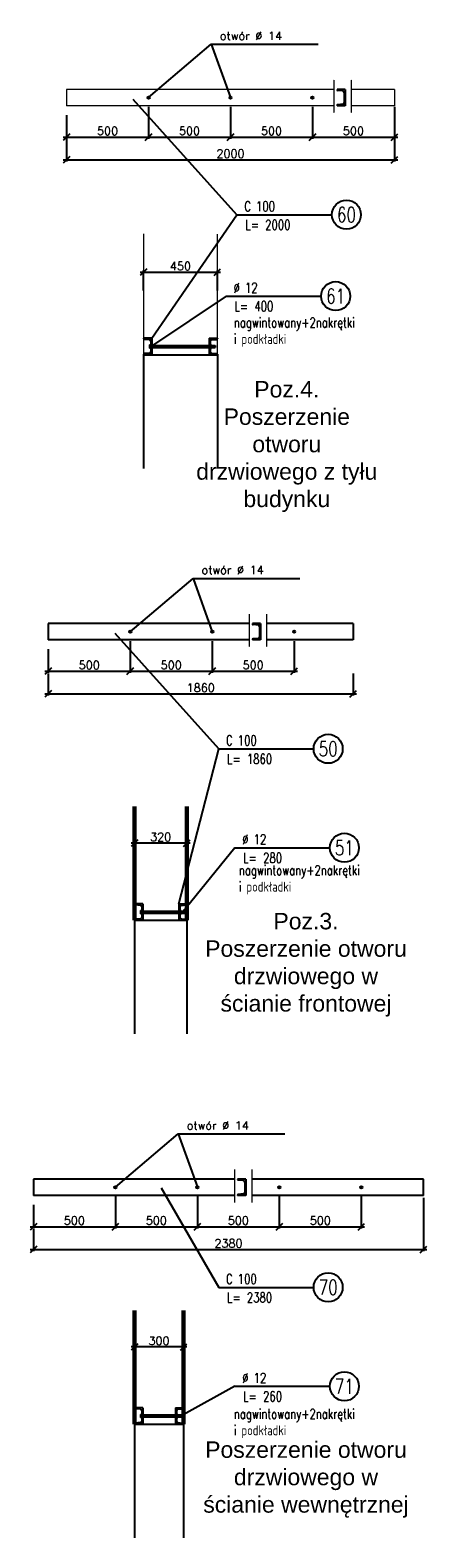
# Model space of a CAD drawing. Header units: millimetres. Extents: x -29041 to 64500, y 110629 to 283923.
# Tile 47 of 49: x 59367 to 61787, y 187740 to 196932. Entities that reach past the tile are written whole.
import ezdxf
from ezdxf.enums import TextEntityAlignment as Align

# ---------------------------------------------------------------- set-up
doc = ezdxf.new("R2010")
doc.units = ezdxf.units.MM
doc.linetypes.add('DASHED', pattern=[0.75, 0.5, -0.25])
for name, color, linetype, lineweight in [('5', 1, 'Continuous', 15), ('ISTN_PRZEKROJOWA', 7, 'Continuous', 60), ('ISTN_WIDOKOWA', 7, 'Continuous', 13)]:
    doc.layers.add(name, color=color, linetype=linetype, lineweight=lineweight)
for name, color, linetype in [('beton', 7, 'Continuous'), ('cienka', 1, 'Continuous'), ('konstrukcja', 3, 'Continuous'), ('sciany', 7, 'Continuous'), ('STAL', 7, 'Continuous'), ('ZBR_OPIS', 7, 'Continuous')]:
    doc.layers.add(name, color=color, linetype=linetype)
doc.styles.add('R 20', font='simplex.shx', dxfattribs={"height": 50})
doc.styles.get("Standard").update_dxf_attribs({"font": 'arial.ttf'})
doc.styles.add('TXT3_20', font='simplex.shx', dxfattribs={"width": 0.75, "height": 60})
doc.dimstyles.new('R 20', dxfattribs={"dimtxt": 50, "dimasz": 40, "dimexe": 10, "dimexo": 15, "dimgap": 1.5, "dimtad": 0, "dimdec": 0, "dimzin": 0, "dimdsep": 46, "dimtxsty": 'R 20', "dimblk1": 'OBLIQUE', "dimblk2": 'OBLIQUE', "dimsah": 1, "dimcen": -1.5, "dimdle": 20, "dimclrd": 1, "dimclre": 1, "dimclrt": 7, "dimadec": 0, "dimazin": 0, "dimtfac": 0.75, "dimtdec": 0, "dimtmove": 2, "dimatfit": 3, "dimldrblk": 'OBLIQUE', "dimfxl": 1, "dimtvp": 0.75, "dimtolj": 1, "dimtzin": 0, "dimarcsym": 0})

# ---------------------------------------------------------------- blocks, each defined once
blk = doc.blocks.new('_Oblique')
at = {"layer": 'sciany', "color": 0, "lineweight": -2}
blk.add_line((-0.5, -0.5), (0.5, 0.5), dxfattribs=at)
blk = doc.blocks.new('*D557')
at = {"layer": '5', "color": 1, "lineweight": -2, "ltscale": 0.02}
for p, q in [((60343.6, 191975.8), (59983.6, 191975.8)), ((60003.6, 191690.4), (60003.6, 191985.8)), ((60323.6, 191690.4), (60323.6, 191985.8))]:
    blk.add_line(p, q, dxfattribs=at)
at = {"layer": 'Defpoints', "color": 0}
for p in [(60003.6, 191975.8), (60003.6, 191675.4), (60323.6, 191675.4)]:
    blk.add_point(p, dxfattribs=at)
at = {"layer": '5', "color": 1, "lineweight": -2, "xscale": 40, "yscale": 40, "zscale": 40, "rotation": 180}
blk.add_blockref('_Oblique', (60003.6, 191975.8), dxfattribs=at)
at = {"layer": '5', "color": 1, "lineweight": -2, "xscale": 40, "yscale": 40, "zscale": 40}
blk.add_blockref('_Oblique', (60323.6, 191975.8), dxfattribs=at)
at = {"layer": '5', "color": 7, "lineweight": -2, "insert": (60163.6, 192013.3), "char_height": 50, "attachment_point": 5, "style": 'R 20'}
blk.add_mtext('\\A1;320', dxfattribs=at)
blk = doc.blocks.new('*D559')
at = {"layer": '5', "color": 1, "lineweight": -2, "ltscale": 0.02}
for p, q in [((60039.2, 195456.1), (60529.2, 195456.1)), ((60059.2, 195344.9), (60059.2, 195466.1)), ((60509.2, 195344.9), (60509.2, 195466.1))]:
    blk.add_line(p, q, dxfattribs=at)
at = {"layer": 'Defpoints', "color": 0}
for p in [(60509.2, 195456.1), (60059.2, 195329.9), (60509.2, 195329.9)]:
    blk.add_point(p, dxfattribs=at)
at = {"layer": '5', "color": 1, "lineweight": -2, "xscale": 40, "yscale": 40, "zscale": 40, "rotation": 180}
blk.add_blockref('_Oblique', (60059.2, 195456.1), dxfattribs=at)
at = {"layer": '5', "color": 1, "lineweight": -2, "xscale": 40, "yscale": 40, "zscale": 40}
blk.add_blockref('_Oblique', (60509.2, 195456.1), dxfattribs=at)
at = {"layer": '5', "color": 7, "lineweight": -2, "insert": (60284.2, 195493.6), "char_height": 50, "attachment_point": 5, "style": 'R 20'}
blk.add_mtext('\\A1;450', dxfattribs=at)
blk = doc.blocks.new('blacha')
at = {"layer": 'cienka'}
blk.add_line((0, 0), (579.5, 0), dxfattribs=at)
at = {"layer": 'ZBR_OPIS'}
blk.add_circle((667.9, 0), 88.4, dxfattribs=at)
at = {"layer": 'konstrukcja', "lineweight": 13, "ltscale": 0.2, "style": 'TXT3_20', "width": 0.75}
blk.add_attdef('NUMER', text='', height=90, dxfattribs=at).set_placement((667.9, 0), align=Align.MIDDLE)
at = {"layer": 'ZBR_OPIS', "insert": (51.2, -31.8), "char_height": 60, "width": 584.628, "attachment_point": 1, "style": 'TXT3_20'}
blk.add_mtext('L=', dxfattribs=at)
at = {"layer": 'ZBR_OPIS', "style": 'TXT3_20', "width": 0.75}
for tag, p in [('NAZWA', (45.1, 21)), ('DLUGOSC', (172.1, -91.7))]:
    blk.add_attdef(tag, p, '', height=60, dxfattribs=at)
blk = doc.blocks.new('*D560')
at = {"layer": '5', "color": 1, "lineweight": -2, "ltscale": 0.02}
for p, q in [((59477.7, 193010.3), (59477.7, 192875.4)), ((61337.7, 193010.3), (61337.7, 192875.4)), ((59457.7, 192885.4), (61357.7, 192885.4))]:
    blk.add_line(p, q, dxfattribs=at)
at = {"layer": 'Defpoints', "color": 0}
for p in [(59477.7, 193025.3), (61337.7, 193025.3), (61337.7, 192885.4)]:
    blk.add_point(p, dxfattribs=at)
at = {"layer": '5', "color": 1, "lineweight": -2, "xscale": 40, "yscale": 40, "zscale": 40, "rotation": 180}
blk.add_blockref('_Oblique', (59477.7, 192885.4), dxfattribs=at)
at = {"layer": '5', "color": 1, "lineweight": -2, "xscale": 40, "yscale": 40, "zscale": 40}
blk.add_blockref('_Oblique', (61337.7, 192885.4), dxfattribs=at)
at = {"layer": '5', "color": 7, "lineweight": -2, "insert": (60407.7, 192922.9), "char_height": 50, "attachment_point": 5, "style": 'R 20'}
blk.add_mtext('\\A1;1860', dxfattribs=at)
blk = doc.blocks.new('*D561')
at = {"layer": '5', "color": 1, "lineweight": -2, "ltscale": 0.02}
for p, q in [((59477.7, 193157.7), (59477.7, 193013.9)), ((59977.7, 193207.7), (59977.7, 193013.9)), ((59457.7, 193023.9), (59997.7, 193023.9))]:
    blk.add_line(p, q, dxfattribs=at)
at = {"layer": 'Defpoints', "color": 0}
for p in [(59977.7, 193222.7), (59477.7, 193172.7), (59977.7, 193023.9)]:
    blk.add_point(p, dxfattribs=at)
at = {"layer": '5', "color": 1, "lineweight": -2, "xscale": 40, "yscale": 40, "zscale": 40, "rotation": 180}
blk.add_blockref('_Oblique', (59477.7, 193023.9), dxfattribs=at)
at = {"layer": '5', "color": 1, "lineweight": -2, "xscale": 40, "yscale": 40, "zscale": 40}
blk.add_blockref('_Oblique', (59977.7, 193023.9), dxfattribs=at)
at = {"layer": '5', "color": 7, "lineweight": -2, "insert": (59727.7, 193061.4), "char_height": 50, "attachment_point": 5, "style": 'R 20'}
blk.add_mtext('\\A1;500', dxfattribs=at)
blk = doc.blocks.new('*D562')
at = {"layer": '5', "color": 1, "lineweight": -2, "ltscale": 0.02}
for p, q in [((59977.7, 193207.7), (59977.7, 193013.9)), ((60477.7, 193207.7), (60477.7, 193013.9)), ((59957.7, 193023.9), (60497.7, 193023.9))]:
    blk.add_line(p, q, dxfattribs=at)
at = {"layer": 'Defpoints', "color": 0}
for p in [(59977.7, 193222.7), (60477.7, 193222.7), (60477.7, 193023.9)]:
    blk.add_point(p, dxfattribs=at)
at = {"layer": '5', "color": 1, "lineweight": -2, "xscale": 40, "yscale": 40, "zscale": 40, "rotation": 180}
blk.add_blockref('_Oblique', (59977.7, 193023.9), dxfattribs=at)
at = {"layer": '5', "color": 1, "lineweight": -2, "xscale": 40, "yscale": 40, "zscale": 40}
blk.add_blockref('_Oblique', (60477.7, 193023.9), dxfattribs=at)
at = {"layer": '5', "color": 7, "lineweight": -2, "insert": (60227.7, 193061.4), "char_height": 50, "attachment_point": 5, "style": 'R 20'}
blk.add_mtext('\\A1;500', dxfattribs=at)
blk = doc.blocks.new('*D563')
at = {"layer": '5', "color": 1, "lineweight": -2, "ltscale": 0.02}
for p, q in [((60477.7, 193207.7), (60477.7, 193013.9)), ((60977.7, 193207.7), (60977.7, 193013.9)), ((60457.7, 193023.9), (60997.7, 193023.9))]:
    blk.add_line(p, q, dxfattribs=at)
at = {"layer": 'Defpoints', "color": 0}
for p in [(60477.7, 193222.7), (60977.7, 193222.7), (60977.7, 193023.9)]:
    blk.add_point(p, dxfattribs=at)
at = {"layer": '5', "color": 1, "lineweight": -2, "xscale": 40, "yscale": 40, "zscale": 40, "rotation": 180}
blk.add_blockref('_Oblique', (60477.7, 193023.9), dxfattribs=at)
at = {"layer": '5', "color": 1, "lineweight": -2, "xscale": 40, "yscale": 40, "zscale": 40}
blk.add_blockref('_Oblique', (60977.7, 193023.9), dxfattribs=at)
at = {"layer": '5', "color": 7, "lineweight": -2, "insert": (60727.7, 193061.4), "char_height": 50, "attachment_point": 5, "style": 'R 20'}
blk.add_mtext('\\A1;500', dxfattribs=at)
blk = doc.blocks.new('*D564')
at = {"layer": '5', "color": 1, "lineweight": -2, "ltscale": 0.02}
for p, q in [((61589.3, 196455.8), (61589.3, 196131.7)), ((59589.3, 196266.5), (59589.3, 196131.7)), ((59569.3, 196141.7), (61609.3, 196141.7))]:
    blk.add_line(p, q, dxfattribs=at)
at = {"layer": 'Defpoints', "color": 0}
for p in [(61589.3, 196470.8), (59589.3, 196281.5), (61589.3, 196141.7)]:
    blk.add_point(p, dxfattribs=at)
at = {"layer": '5', "color": 1, "lineweight": -2, "xscale": 40, "yscale": 40, "zscale": 40, "rotation": 180}
blk.add_blockref('_Oblique', (59589.3, 196141.7), dxfattribs=at)
at = {"layer": '5', "color": 1, "lineweight": -2, "xscale": 40, "yscale": 40, "zscale": 40}
blk.add_blockref('_Oblique', (61589.3, 196141.7), dxfattribs=at)
at = {"layer": '5', "color": 7, "lineweight": -2, "insert": (60589.3, 196179.2), "char_height": 50, "attachment_point": 5, "style": 'R 20'}
blk.add_mtext('\\A1;2000', dxfattribs=at)
blk = doc.blocks.new('*D565')
at = {"layer": '5', "color": 1, "lineweight": -2, "ltscale": 0.02}
for p, q in [((60089.3, 196464), (60089.3, 196270.2)), ((59589.3, 196414), (59589.3, 196270.2)), ((59569.3, 196280.2), (60109.3, 196280.2))]:
    blk.add_line(p, q, dxfattribs=at)
at = {"layer": 'Defpoints', "color": 0}
for p in [(59589.3, 196429), (60089.3, 196479), (60089.3, 196280.2)]:
    blk.add_point(p, dxfattribs=at)
at = {"layer": '5', "color": 1, "lineweight": -2, "xscale": 40, "yscale": 40, "zscale": 40, "rotation": 180}
blk.add_blockref('_Oblique', (59589.3, 196280.2), dxfattribs=at)
at = {"layer": '5', "color": 1, "lineweight": -2, "xscale": 40, "yscale": 40, "zscale": 40}
blk.add_blockref('_Oblique', (60089.3, 196280.2), dxfattribs=at)
at = {"layer": '5', "color": 7, "lineweight": -2, "insert": (59839.3, 196317.7), "char_height": 50, "attachment_point": 5, "style": 'R 20'}
blk.add_mtext('\\A1;500', dxfattribs=at)
blk = doc.blocks.new('*D566')
at = {"layer": '5', "color": 1, "lineweight": -2, "ltscale": 0.02}
for p, q in [((60089.3, 196464), (60089.3, 196270.2)), ((60589.3, 196464), (60589.3, 196270.2)), ((60069.3, 196280.2), (60609.3, 196280.2))]:
    blk.add_line(p, q, dxfattribs=at)
at = {"layer": 'Defpoints', "color": 0}
for p in [(60089.3, 196479), (60589.3, 196479), (60589.3, 196280.2)]:
    blk.add_point(p, dxfattribs=at)
at = {"layer": '5', "color": 1, "lineweight": -2, "xscale": 40, "yscale": 40, "zscale": 40, "rotation": 180}
blk.add_blockref('_Oblique', (60089.3, 196280.2), dxfattribs=at)
at = {"layer": '5', "color": 1, "lineweight": -2, "xscale": 40, "yscale": 40, "zscale": 40}
blk.add_blockref('_Oblique', (60589.3, 196280.2), dxfattribs=at)
at = {"layer": '5', "color": 7, "lineweight": -2, "insert": (60339.3, 196317.7), "char_height": 50, "attachment_point": 5, "style": 'R 20'}
blk.add_mtext('\\A1;500', dxfattribs=at)
blk = doc.blocks.new('*D567')
at = {"layer": '5', "color": 1, "lineweight": -2, "ltscale": 0.02}
for p, q in [((60589.3, 196464), (60589.3, 196270.2)), ((61089.3, 196464), (61089.3, 196270.2)), ((60569.3, 196280.2), (61109.3, 196280.2))]:
    blk.add_line(p, q, dxfattribs=at)
at = {"layer": 'Defpoints', "color": 0}
for p in [(60589.3, 196479), (61089.3, 196479), (61089.3, 196280.2)]:
    blk.add_point(p, dxfattribs=at)
at = {"layer": '5', "color": 1, "lineweight": -2, "xscale": 40, "yscale": 40, "zscale": 40, "rotation": 180}
blk.add_blockref('_Oblique', (60589.3, 196280.2), dxfattribs=at)
at = {"layer": '5', "color": 1, "lineweight": -2, "xscale": 40, "yscale": 40, "zscale": 40}
blk.add_blockref('_Oblique', (61089.3, 196280.2), dxfattribs=at)
at = {"layer": '5', "color": 7, "lineweight": -2, "insert": (60839.3, 196317.7), "char_height": 50, "attachment_point": 5, "style": 'R 20'}
blk.add_mtext('\\A1;500', dxfattribs=at)
blk = doc.blocks.new('*D568')
at = {"layer": '5', "color": 1, "lineweight": -2, "ltscale": 0.02}
for p, q in [((61089.3, 196464), (61089.3, 196270.2)), ((61589.3, 196464), (61589.3, 196270.2)), ((61069.3, 196280.2), (61609.3, 196280.2))]:
    blk.add_line(p, q, dxfattribs=at)
at = {"layer": 'Defpoints', "color": 0}
for p in [(61089.3, 196479), (61589.3, 196479), (61589.3, 196280.2)]:
    blk.add_point(p, dxfattribs=at)
at = {"layer": '5', "color": 1, "lineweight": -2, "xscale": 40, "yscale": 40, "zscale": 40, "rotation": 180}
blk.add_blockref('_Oblique', (61089.3, 196280.2), dxfattribs=at)
at = {"layer": '5', "color": 1, "lineweight": -2, "xscale": 40, "yscale": 40, "zscale": 40}
blk.add_blockref('_Oblique', (61589.3, 196280.2), dxfattribs=at)
at = {"layer": '5', "color": 7, "lineweight": -2, "insert": (61339.3, 196317.7), "char_height": 50, "attachment_point": 5, "style": 'R 20'}
blk.add_mtext('\\A1;500', dxfattribs=at)
blk = doc.blocks.new('*D581')
at = {"layer": '5', "color": 1, "lineweight": -2, "ltscale": 0.02}
for p, q in [((61767.1, 189812.4), (61767.1, 189488.4)), ((59387.1, 189623.2), (59387.1, 189488.4)), ((59367.1, 189498.4), (61787.1, 189498.4))]:
    blk.add_line(p, q, dxfattribs=at)
at = {"layer": 'Defpoints', "color": 0}
for p in [(61767.1, 189827.4), (59387.1, 189638.2), (61767.1, 189498.4)]:
    blk.add_point(p, dxfattribs=at)
at = {"layer": '5', "color": 1, "lineweight": -2, "xscale": 40, "yscale": 40, "zscale": 40, "rotation": 180}
blk.add_blockref('_Oblique', (59387.1, 189498.4), dxfattribs=at)
at = {"layer": '5', "color": 1, "lineweight": -2, "xscale": 40, "yscale": 40, "zscale": 40}
blk.add_blockref('_Oblique', (61767.1, 189498.4), dxfattribs=at)
at = {"layer": '5', "color": 7, "lineweight": -2, "insert": (60577.1, 189535.9), "char_height": 50, "attachment_point": 5, "style": 'R 20'}
blk.add_mtext('\\A1;2380', dxfattribs=at)
blk = doc.blocks.new('*D582')
at = {"layer": '5', "color": 1, "lineweight": -2, "ltscale": 0.02}
for p, q in [((59887.1, 189820.7), (59887.1, 189626.9)), ((59387.1, 189770.7), (59387.1, 189626.9)), ((59367.1, 189636.9), (59907.1, 189636.9))]:
    blk.add_line(p, q, dxfattribs=at)
at = {"layer": 'Defpoints', "color": 0}
for p in [(59887.1, 189835.7), (59387.1, 189785.7), (59887.1, 189636.9)]:
    blk.add_point(p, dxfattribs=at)
at = {"layer": '5', "color": 1, "lineweight": -2, "xscale": 40, "yscale": 40, "zscale": 40, "rotation": 180}
blk.add_blockref('_Oblique', (59387.1, 189636.9), dxfattribs=at)
at = {"layer": '5', "color": 1, "lineweight": -2, "xscale": 40, "yscale": 40, "zscale": 40}
blk.add_blockref('_Oblique', (59887.1, 189636.9), dxfattribs=at)
at = {"layer": '5', "color": 7, "lineweight": -2, "insert": (59637.1, 189674.4), "char_height": 50, "attachment_point": 5, "style": 'R 20'}
blk.add_mtext('\\A1;500', dxfattribs=at)
blk = doc.blocks.new('*D583')
at = {"layer": '5', "color": 1, "lineweight": -2, "ltscale": 0.02}
for p, q in [((60387.1, 189820.7), (60387.1, 189626.9)), ((60887.1, 189820.7), (60887.1, 189626.9)), ((60367.1, 189636.9), (60907.1, 189636.9))]:
    blk.add_line(p, q, dxfattribs=at)
at = {"layer": 'Defpoints', "color": 0}
for p in [(60387.1, 189835.7), (60887.1, 189835.7), (60887.1, 189636.9)]:
    blk.add_point(p, dxfattribs=at)
at = {"layer": '5', "color": 1, "lineweight": -2, "xscale": 40, "yscale": 40, "zscale": 40, "rotation": 180}
blk.add_blockref('_Oblique', (60387.1, 189636.9), dxfattribs=at)
at = {"layer": '5', "color": 1, "lineweight": -2, "xscale": 40, "yscale": 40, "zscale": 40}
blk.add_blockref('_Oblique', (60887.1, 189636.9), dxfattribs=at)
at = {"layer": '5', "color": 7, "lineweight": -2, "insert": (60637.1, 189674.4), "char_height": 50, "attachment_point": 5, "style": 'R 20'}
blk.add_mtext('\\A1;500', dxfattribs=at)
blk = doc.blocks.new('*D584')
at = {"layer": '5', "color": 1, "lineweight": -2, "ltscale": 0.02}
for p, q in [((60387.1, 189820.7), (60387.1, 189626.9)), ((59887.1, 189770.7), (59887.1, 189626.9)), ((59867.1, 189636.9), (60407.1, 189636.9))]:
    blk.add_line(p, q, dxfattribs=at)
at = {"layer": 'Defpoints', "color": 0}
for p in [(60387.1, 189835.7), (59887.1, 189785.7), (60387.1, 189636.9)]:
    blk.add_point(p, dxfattribs=at)
at = {"layer": '5', "color": 1, "lineweight": -2, "xscale": 40, "yscale": 40, "zscale": 40, "rotation": 180}
blk.add_blockref('_Oblique', (59887.1, 189636.9), dxfattribs=at)
at = {"layer": '5', "color": 1, "lineweight": -2, "xscale": 40, "yscale": 40, "zscale": 40}
blk.add_blockref('_Oblique', (60387.1, 189636.9), dxfattribs=at)
at = {"layer": '5', "color": 7, "lineweight": -2, "insert": (60137.1, 189674.4), "char_height": 50, "attachment_point": 5, "style": 'R 20'}
blk.add_mtext('\\A1;500', dxfattribs=at)
blk = doc.blocks.new('*D585')
at = {"layer": '5', "color": 1, "lineweight": -2, "ltscale": 0.02}
for p, q in [((60887.1, 189820.7), (60887.1, 189626.9)), ((61387.1, 189820.7), (61387.1, 189626.9)), ((60867.1, 189636.9), (61407.1, 189636.9))]:
    blk.add_line(p, q, dxfattribs=at)
at = {"layer": 'Defpoints', "color": 0}
for p in [(60887.1, 189835.7), (61387.1, 189835.7), (61387.1, 189636.9)]:
    blk.add_point(p, dxfattribs=at)
at = {"layer": '5', "color": 1, "lineweight": -2, "xscale": 40, "yscale": 40, "zscale": 40, "rotation": 180}
blk.add_blockref('_Oblique', (60887.1, 189636.9), dxfattribs=at)
at = {"layer": '5', "color": 1, "lineweight": -2, "xscale": 40, "yscale": 40, "zscale": 40}
blk.add_blockref('_Oblique', (61387.1, 189636.9), dxfattribs=at)
at = {"layer": '5', "color": 7, "lineweight": -2, "insert": (61137.1, 189674.4), "char_height": 50, "attachment_point": 5, "style": 'R 20'}
blk.add_mtext('\\A1;500', dxfattribs=at)
blk = doc.blocks.new('*D587')
at = {"layer": '5', "color": 1, "lineweight": -2, "ltscale": 0.02}
for p, q in [((60323.6, 188903.9), (59983.6, 188903.9)), ((60003.6, 188618.5), (60003.6, 188913.9)), ((60303.6, 188548.5), (60303.6, 188913.9))]:
    blk.add_line(p, q, dxfattribs=at)
at = {"layer": 'Defpoints', "color": 0}
for p in [(60003.6, 188903.9), (60003.6, 188603.5), (60303.6, 188533.5)]:
    blk.add_point(p, dxfattribs=at)
at = {"layer": '5', "color": 1, "lineweight": -2, "xscale": 40, "yscale": 40, "zscale": 40, "rotation": 180}
blk.add_blockref('_Oblique', (60003.6, 188903.9), dxfattribs=at)
at = {"layer": '5', "color": 1, "lineweight": -2, "xscale": 40, "yscale": 40, "zscale": 40}
blk.add_blockref('_Oblique', (60303.6, 188903.9), dxfattribs=at)
at = {"layer": '5', "color": 7, "lineweight": -2, "insert": (60153.6, 188941.4), "char_height": 50, "attachment_point": 5, "style": 'R 20'}
blk.add_mtext('\\A1;300', dxfattribs=at)

msp = doc.modelspace()

# ---------------------------------------------------------------- linework, layer by layer
at = {"layer": 'beton'}
for p, q in [((60059.22758, 194953.59737), (60509.22758, 194953.59737)), ((60003.5885, 191505.35774), (60323.5885, 191505.35774)), ((60003.5885, 188433.46028), (60303.5885, 188433.46028))]:
    msp.add_line(p, q, dxfattribs=at)
for centre in [(60089.3229, 196520.75935), (60589.3229, 196520.75935), (61089.3229, 196520.75935), (59977.67422, 193264.4896), (60477.67422, 193264.4896), (60977.67422, 193264.4896), (59887.14487, 189877.44868), (60387.14487, 189877.44868), (60887.14487, 189877.44868), (61387.14487, 189877.44868)]:
    msp.add_circle(centre, 7, dxfattribs=at)
at = {"layer": 'cienka'}
for p, q in [((60089.3229, 196520.75935), (60472.29653, 196845.93209)), ((60472.29653, 196845.93209), (61123.70333, 196845.93209)), ((60472.29653, 196845.93209), (60589.3229, 196520.75935)), ((60628.83557, 195807.08367), (59996.62787, 196509.12106)), ((60109.22758, 195053.59737), (60628.83557, 195807.08367)), ((60563.00727, 195310.58368), (60114.22758, 195009.59737)), ((60059.22758, 194953.59737), (60059.22758, 194260.46336)), ((60509.22758, 194953.59737), (60509.22758, 194260.46336)), ((59977.67422, 193264.4896), (60360.64785, 193589.66234)), ((60360.64785, 193589.66234), (61012.05465, 193589.66234)), ((60360.64785, 193589.66234), (60477.67422, 193264.4896)), ((60517.18689, 192550.81392), (59884.97918, 193252.85131)), ((60273.5885, 191605.35774), (60517.18689, 192550.81392)), ((60616.06072, 191947.41834), (60292.5885, 191549.35774)), ((60003.5885, 191505.35774), (60003.5885, 190812.22373)), ((60323.5885, 191505.35774), (60323.5885, 190812.22373)), ((59887.14487, 189877.44868), (60270.1185, 190202.62142)), ((60270.1185, 190202.62142), (60921.5253, 190202.62142)), ((60270.1185, 190202.62142), (60387.14487, 189877.44868)), ((60166.10581, 189874.47591), (60517.18689, 189267.57532)), ((60616.06072, 188664.17974), (60300.5885, 188489.46028)), ((60003.5885, 188433.46028), (60003.5885, 187740.32626)), ((60303.5885, 188433.46028), (60303.5885, 187740.32626))]:
    msp.add_line(p, q, dxfattribs=at)
at = {"layer": 'ISTN_PRZEKROJOWA'}
for p, q in [((60003.5885, 192198.49176), (60003.5885, 191505.35774)), ((60323.5885, 192198.49176), (60323.5885, 191505.35774)), ((60003.5885, 189126.5943), (60003.5885, 188433.46028)), ((60303.5885, 189126.5943), (60303.5885, 188433.46028))]:
    msp.add_line(p, q, dxfattribs=at)
at = {"layer": 'ISTN_WIDOKOWA', "linetype": 'DASHED', "lineweight": 15, "ltscale": 0.5}
for p, q in [((61220.16919, 196628.84195), (61220.16919, 196428.37008)), ((61326.09972, 196628.84195), (61326.09972, 196428.37008)), ((59589.3229, 196570.75935), (59589.3229, 196470.75935)), ((61220.16919, 196570.75935), (59589.3229, 196570.75935)), ((61289.3229, 196570.75935), (61289.3229, 196470.75935)), ((61589.3229, 196570.75935), (61326.09972, 196570.75935)), ((61589.3229, 196570.75935), (61589.3229, 196470.75935)), ((61220.16919, 196470.75935), (59589.3229, 196470.75935)), ((61589.3229, 196470.75935), (61326.09972, 196470.75935)), ((60059.22758, 195689.3065), (60059.22758, 194953.59737)), ((60509.22758, 194953.59737), (60509.22758, 195689.3065)), ((60703.84858, 193372.5722), (60703.84858, 193172.10034)), ((60773.00229, 193314.4896), (60773.00229, 193214.4896)), ((60809.7791, 193372.5722), (60809.7791, 193172.10034)), ((60613.31923, 189985.53128), (60613.31923, 189785.05941)), ((60682.47294, 189927.44868), (60682.47294, 189827.44868)), ((60719.24975, 189985.53128), (60719.24975, 189785.05941))]:
    msp.add_line(p, q, dxfattribs=at)
at = {"layer": 'STAL', "linetype": 'Continuous'}
for p, q in [((61239.3229, 196570.75935), (61239.3229, 196568.41373)), ((61289.3229, 196570.75935), (61239.3229, 196570.75935)), ((61275.50074, 196561.36512), (61243.46405, 196563.92806)), ((61283.3229, 196552.89219), (61283.3229, 196488.62651)), ((61289.3229, 196570.75935), (61289.3229, 196470.75935)), ((61289.3229, 196570.75935), (61289.3229, 196470.75935)), ((61239.3229, 196473.10497), (61239.3229, 196470.75935)), ((61289.3229, 196470.75935), (61239.3229, 196470.75935)), ((61275.50074, 196480.15358), (61243.46405, 196477.59064)), ((60059.22758, 195053.59737), (60059.22758, 195051.25175)), ((60109.22758, 195053.59737), (60059.22758, 195053.59737)), ((60109.22758, 195053.59737), (60109.22758, 194953.59737)), ((60109.22758, 195053.59737), (60109.22758, 194953.59737)), ((60459.22758, 195053.59737), (60459.22758, 194953.59737)), ((60459.22758, 195053.59737), (60509.22758, 195053.59737)), ((60509.22758, 195053.59737), (60509.22758, 195051.25175)), ((60095.40541, 195044.20315), (60063.36873, 195046.76608)), ((60095.40541, 194962.9916), (60063.36873, 194960.42866)), ((60096.22758, 195013.39737), (60103.22758, 195013.39737)), ((60096.22758, 195013.39737), (60096.22758, 194993.79737)), ((60096.22758, 195009.59737), (60496.22758, 195009.59737)), ((60096.22758, 194997.59737), (60496.22758, 194997.59737)), ((60103.22758, 194993.79737), (60096.22758, 194993.79737)), ((60103.22758, 195035.73022), (60103.22758, 194971.46453)), ((60103.22758, 195013.39737), (60103.22758, 194993.79737)), ((60465.22758, 195035.73022), (60465.22758, 194971.46453)), ((60465.22758, 195013.39737), (60473.22758, 195013.39737)), ((60465.22758, 195013.39737), (60465.22758, 194993.79737)), ((60465.22758, 194993.79737), (60473.22758, 194993.79737)), ((60473.04975, 195044.20315), (60505.08643, 195046.76608)), ((60473.04975, 194962.9916), (60505.08643, 194960.42866)), ((60473.22758, 195013.39737), (60473.22758, 194993.79737)), ((60496.22758, 195009.59737), (60496.22758, 194997.59737)), ((60059.22758, 194955.943), (60059.22758, 194953.59737)), ((60109.22758, 194953.59737), (60059.22758, 194953.59737)), ((60459.22758, 194953.59737), (60509.22758, 194953.59737)), ((60509.22758, 194955.943), (60509.22758, 194953.59737)), ((59477.67422, 193314.4896), (59477.67422, 193214.4896)), ((60703.84858, 193314.4896), (59477.67422, 193314.4896)), ((60723.00229, 193314.4896), (60723.00229, 193312.14398)), ((60773.00229, 193314.4896), (60723.00229, 193314.4896)), ((60759.18012, 193305.09538), (60727.14344, 193307.65831)), ((60773.00229, 193314.4896), (60773.00229, 193214.4896)), ((60773.00229, 193314.4896), (60773.00229, 193214.4896)), ((61337.67422, 193314.4896), (60809.7791, 193314.4896)), ((61337.67422, 193314.4896), (61337.67422, 193214.4896)), ((60703.84858, 193214.4896), (59477.67422, 193214.4896)), ((60723.00229, 193216.83523), (60723.00229, 193214.4896)), ((60773.00229, 193214.4896), (60723.00229, 193214.4896)), ((60759.18012, 193223.88383), (60727.14344, 193221.3209)), ((60767.00229, 193296.62245), (60767.00229, 193232.35676)), ((61337.67422, 193214.4896), (60809.7791, 193214.4896)), ((60003.5885, 191605.35774), (60003.5885, 191603.01212)), ((60053.5885, 191605.35774), (60003.5885, 191605.35774)), ((60039.76634, 191595.96352), (60007.72965, 191598.52645)), ((60040.5885, 191565.15774), (60047.5885, 191565.15774)), ((60040.5885, 191565.15774), (60040.5885, 191545.55774)), ((60040.5885, 191561.35774), (60320.5885, 191561.35774)), ((60047.5885, 191587.49059), (60047.5885, 191523.2249)), ((60047.5885, 191565.15774), (60047.5885, 191545.55774)), ((60053.5885, 191605.35774), (60053.5885, 191505.35774)), ((60053.5885, 191605.35774), (60053.5885, 191505.35774)), ((60273.5885, 191605.35774), (60273.5885, 191505.35774)), ((60273.5885, 191605.35774), (60323.5885, 191605.35774)), ((60279.5885, 191587.49059), (60279.5885, 191523.2249)), ((60279.5885, 191565.15774), (60287.5885, 191565.15774)), ((60279.5885, 191565.15774), (60279.5885, 191545.55774)), ((60287.41067, 191595.96352), (60319.44736, 191598.52645)), ((60287.5885, 191565.15774), (60287.5885, 191545.55774)), ((60320.5885, 191561.35774), (60320.5885, 191549.35774)), ((60323.5885, 191605.35774), (60323.5885, 191603.01212)), ((60003.5885, 191507.70337), (60003.5885, 191505.35774)), ((60053.5885, 191505.35774), (60003.5885, 191505.35774)), ((60039.76634, 191514.75197), (60007.72965, 191512.18903)), ((60040.5885, 191549.35774), (60320.5885, 191549.35774)), ((60047.5885, 191545.55774), (60040.5885, 191545.55774)), ((60273.5885, 191505.35774), (60323.5885, 191505.35774)), ((60279.5885, 191545.55774), (60287.5885, 191545.55774)), ((60287.41067, 191514.75197), (60319.44736, 191512.18903)), ((60323.5885, 191507.70337), (60323.5885, 191505.35774)), ((59387.14487, 189927.44868), (59387.14487, 189827.44868)), ((60613.31923, 189927.44868), (59387.14487, 189927.44868)), ((60632.47294, 189927.44868), (60632.47294, 189925.10305)), ((60682.47294, 189927.44868), (60632.47294, 189927.44868)), ((60668.65077, 189918.05445), (60636.61408, 189920.61739)), ((60676.47294, 189909.58152), (60676.47294, 189845.31583)), ((60682.47294, 189927.44868), (60682.47294, 189827.44868)), ((60682.47294, 189927.44868), (60682.47294, 189827.44868)), ((61767.14487, 189927.44868), (60719.24975, 189927.44868)), ((61767.14487, 189827.44868), (61767.14487, 189927.44868)), ((60613.31923, 189827.44868), (59387.14487, 189827.44868)), ((60632.47294, 189829.7943), (60632.47294, 189827.44868)), ((60682.47294, 189827.44868), (60632.47294, 189827.44868)), ((60668.65077, 189836.8429), (60636.61408, 189834.27997)), ((61767.14487, 189827.44868), (60719.24975, 189827.44868)), ((60003.5885, 188533.46028), (60003.5885, 188531.11466)), ((60053.5885, 188533.46028), (60003.5885, 188533.46028)), ((60039.76634, 188524.06605), (60007.72965, 188526.62899)), ((60053.5885, 188533.46028), (60053.5885, 188433.46028)), ((60053.5885, 188533.46028), (60053.5885, 188433.46028)), ((60253.5885, 188533.46028), (60253.5885, 188433.46028)), ((60253.5885, 188533.46028), (60303.5885, 188533.46028)), ((60267.41067, 188524.06605), (60299.44736, 188526.62899)), ((60303.5885, 188533.46028), (60303.5885, 188531.11466)), ((60003.5885, 188435.8059), (60003.5885, 188433.46028)), ((60053.5885, 188433.46028), (60003.5885, 188433.46028)), ((60039.76634, 188442.85451), (60007.72965, 188440.29157)), ((60040.5885, 188493.26028), (60047.5885, 188493.26028)), ((60040.5885, 188493.26028), (60040.5885, 188473.66028)), ((60040.5885, 188489.46028), (60300.5885, 188489.46028)), ((60040.5885, 188477.46028), (60300.5885, 188477.46028)), ((60047.5885, 188473.66028), (60040.5885, 188473.66028)), ((60047.5885, 188515.59312), (60047.5885, 188451.32744)), ((60047.5885, 188493.26028), (60047.5885, 188473.66028)), ((60253.5885, 188433.46028), (60303.5885, 188433.46028)), ((60259.5885, 188515.59312), (60259.5885, 188451.32744)), ((60259.5885, 188493.26028), (60267.5885, 188493.26028)), ((60259.5885, 188493.26028), (60259.5885, 188473.66028)), ((60259.5885, 188473.66028), (60267.5885, 188473.66028)), ((60267.41067, 188442.85451), (60299.44736, 188440.29157)), ((60267.5885, 188493.26028), (60267.5885, 188473.66028)), ((60300.5885, 188489.46028), (60300.5885, 188477.46028)), ((60303.5885, 188435.8059), (60303.5885, 188433.46028))]:
    msp.add_line(p, q, dxfattribs=at)
for centre, radius, start, end in [((61243.8229, 196568.41373), 4.5, 180, 265.42607874), ((61274.8229, 196552.89219), 8.5, 0, 85.42607874), ((61243.8229, 196473.10497), 4.5, 94.57392126, 180), ((61274.8229, 196488.62651), 8.5, 274.57392126, 0), ((60063.72758, 195051.25175), 4.5, 180, 265.42607874), ((60504.72758, 195051.25175), 4.5, 274.57392126, 0), ((60063.72758, 194955.943), 4.5, 94.57392126, 180), ((60094.72758, 195035.73022), 8.5, 0, 85.42607874), ((60094.72758, 194971.46453), 8.5, 274.57392126, 0), ((60473.72758, 195035.73022), 8.5, 94.57392126, 180), ((60473.72758, 194971.46453), 8.5, 180, 265.42607874), ((60504.72758, 194955.943), 4.5, 0, 85.42607874), ((60727.50229, 193312.14398), 4.5, 180, 265.42607874), ((60758.50229, 193296.62245), 8.5, 0, 85.42607874), ((60727.50229, 193216.83523), 4.5, 94.57392126, 180), ((60758.50229, 193232.35676), 8.5, 274.57392126, 0), ((60008.0885, 191603.01212), 4.5, 180, 265.42607874), ((60039.0885, 191587.49059), 8.5, 0, 85.42607874), ((60288.0885, 191587.49059), 8.5, 94.57392126, 180), ((60319.0885, 191603.01212), 4.5, 274.57392126, 0), ((60008.0885, 191507.70337), 4.5, 94.57392126, 180), ((60039.0885, 191523.2249), 8.5, 274.57392126, 0), ((60288.0885, 191523.2249), 8.5, 180, 265.42607874), ((60319.0885, 191507.70337), 4.5, 0, 85.42607874), ((60636.97294, 189925.10305), 4.5, 180, 265.42607874), ((60667.97294, 189909.58152), 8.5, 0, 85.42607874), ((60636.97294, 189829.7943), 4.5, 94.57392126, 180), ((60667.97294, 189845.31583), 8.5, 274.57392126, 0), ((60008.0885, 188531.11466), 4.5, 180, 265.42607874), ((60039.0885, 188515.59312), 8.5, 0, 85.42607874), ((60268.0885, 188515.59312), 8.5, 94.57392126, 180), ((60299.0885, 188531.11466), 4.5, 274.57392126, 0), ((60008.0885, 188435.8059), 4.5, 94.57392126, 180), ((60039.0885, 188451.32744), 8.5, 274.57392126, 0), ((60268.0885, 188451.32744), 8.5, 180, 265.42607874), ((60299.0885, 188435.8059), 4.5, 0, 85.42607874)]:
    msp.add_arc(centre, radius, start, end, dxfattribs=at)

# ---------------------------------------------------------------- block references
at = {"layer": 'cienka'}
for p, values in [((60628.83557, 195807.08367), {'DLUGOSC': '2000', 'NAZWA': 'C 100', 'NUMER': '60'}), ((60563.00727, 195310.58368), {'DLUGOSC': '400', 'NAZWA': '%%c 12', 'NUMER': '61'}), ((60517.18689, 192550.81392), {'DLUGOSC': '1860', 'NAZWA': 'C 100', 'NUMER': '50'}), ((60616.06072, 191947.41834), {'DLUGOSC': '280', 'NAZWA': '%%c 12', 'NUMER': '51'}), ((60517.18689, 189267.57532), {'DLUGOSC': '2380', 'NAZWA': 'C 100', 'NUMER': '70'}), ((60616.06072, 188664.17974), {'DLUGOSC': '260', 'NAZWA': '%%c 12', 'NUMER': '71'})]:
    msp.add_blockref('blacha', p, dxfattribs=at).add_auto_attribs(values)

# ---------------------------------------------------------------- texts
at = {"lineweight": -2, "ltscale": 0.02, "char_height": 50, "width": 748.7464841, "attachment_point": 1, "style": 'R 20'}
for insert in [(60524.60929, 196922.56848), (60412.96061, 193666.29874), (60322.43126, 190279.25781)]:
    msp.add_mtext('otwór %%C 14', dxfattribs=dict(at, insert=insert))
at = {"layer": 'beton', "char_height": 60, "width": 555.8512, "attachment_point": 1, "style": 'TXT3_20'}
for insert in [(60609.96948, 195179.34502), (60640.5066, 191840.2692), (60609.96948, 188525.95614)]:
    msp.add_mtext('nagwintowany+2nakrętki i podkładki', dxfattribs=dict(at, insert=insert))
at = {"layer": 'konstrukcja', "color": 7, "ltscale": 5, "char_height": 100.2456, "attachment_point": 5}
for s, insert, width in [('{\\fArial|b0|i0|c238|p34;Poz.4. \\PPoszerzenie otworu drzwiowego z tyłu budynku}', (60932.8566, 194393.58367), 1146.9327511), ('{\\fArial|b0|i0|c238|p34;Poz.3. \\PPoszerzenie otworu drzwiowego w ścianie frontowej}', (61049.76944, 191234.33088), 1279.9006478), ('{\\fArial|b0|i0|c238|p34;\\PPoszerzenie otworu drzwiowego w ścianie wewnętrznej}', (61049.76944, 188179.53259), 1279.9006478)]:
    msp.add_mtext(s, dxfattribs=dict(at, insert=insert, width=width))

# ---------------------------------------------------------------- dimensions: what is measured, and where the dimension line sits
at = {"layer": '5', "lineweight": -2, "ltscale": 0.02}
for base, p1, p2, picture, middle in [((60089.3229, 196280.16343), (59589.3229, 196429.01271), (60089.3229, 196479.01271), '*D565', (59839.3229, 196317.66343)), ((61589.3229, 196141.70721), (59589.3229, 196281.52512), (61589.3229, 196470.75935), '*D564', (60589.3229, 196179.20721)), ((60589.3229, 196280.16343), (60089.3229, 196479.01271), (60589.3229, 196479.01271), '*D566', (60339.3229, 196317.66343)), ((61089.3229, 196280.16343), (60589.3229, 196479.01271), (61089.3229, 196479.01271), '*D567', (60839.3229, 196317.66343)), ((61589.3229, 196280.16343), (61089.3229, 196479.01271), (61589.3229, 196479.01271), '*D568', (61339.3229, 196317.66343)), ((59977.67422, 193023.89368), (59477.67422, 193172.74296), (59977.67422, 193222.74296), '*D561', (59727.67422, 193061.39368)), ((60477.67422, 193023.89368), (59977.67422, 193222.74296), (60477.67422, 193222.74296), '*D562', (60227.67422, 193061.39368)), ((60977.67422, 193023.89368), (60477.67422, 193222.74296), (60977.67422, 193222.74296), '*D563', (60727.67422, 193061.39368)), ((61337.67422, 192885.43747), (59477.67422, 193025.25537), (61337.67422, 193025.25537), '*D560', (60407.67422, 192922.93747)), ((59887.14487, 189636.85275), (59387.14487, 189785.70204), (59887.14487, 189835.70204), '*D582', (59637.14487, 189674.35275)), ((61767.14487, 189498.39654), (59387.14487, 189638.21445), (61767.14487, 189827.44868), '*D581', (60577.14487, 189535.89654)), ((60387.14487, 189636.85275), (59887.14487, 189785.70204), (60387.14487, 189835.70204), '*D584', (60137.14487, 189674.35275)), ((60887.14487, 189636.85275), (60387.14487, 189835.70204), (60887.14487, 189835.70204), '*D583', (60637.14487, 189674.35275)), ((61387.14487, 189636.85275), (60887.14487, 189835.70204), (61387.14487, 189835.70204), '*D585', (61137.14487, 189674.35275))]:
    dim = msp.add_linear_dim(base=base, p1=p1, p2=p2, dimstyle='R 20', dxfattribs=at)
    dim.commit()
    dim.dimension.update_dxf_attribs({"geometry": picture, "text_midpoint": middle})
for base, p1, p2, picture, middle in [((60509.22758, 195456.08365), (60059.22758, 195329.88353), (60509.22758, 195329.88353), '*D559', (60284.22758, 195493.58365)), ((60003.5885, 191975.82683), (60323.5885, 191675.3805), (60003.5885, 191675.3805), '*D557', (60163.5885, 192013.32683)), ((60003.5885, 188903.92937), (60303.5885, 188533.46028), (60003.5885, 188603.48304), '*D587', (60153.5885, 188941.42937))]:
    dim = msp.add_linear_dim(base=base, p1=p1, p2=p2, angle=180, dimstyle='R 20', dxfattribs=at)
    dim.commit()
    dim.dimension.update_dxf_attribs({"geometry": picture, "text_midpoint": middle})

doc.saveas('drawing.dxf')
